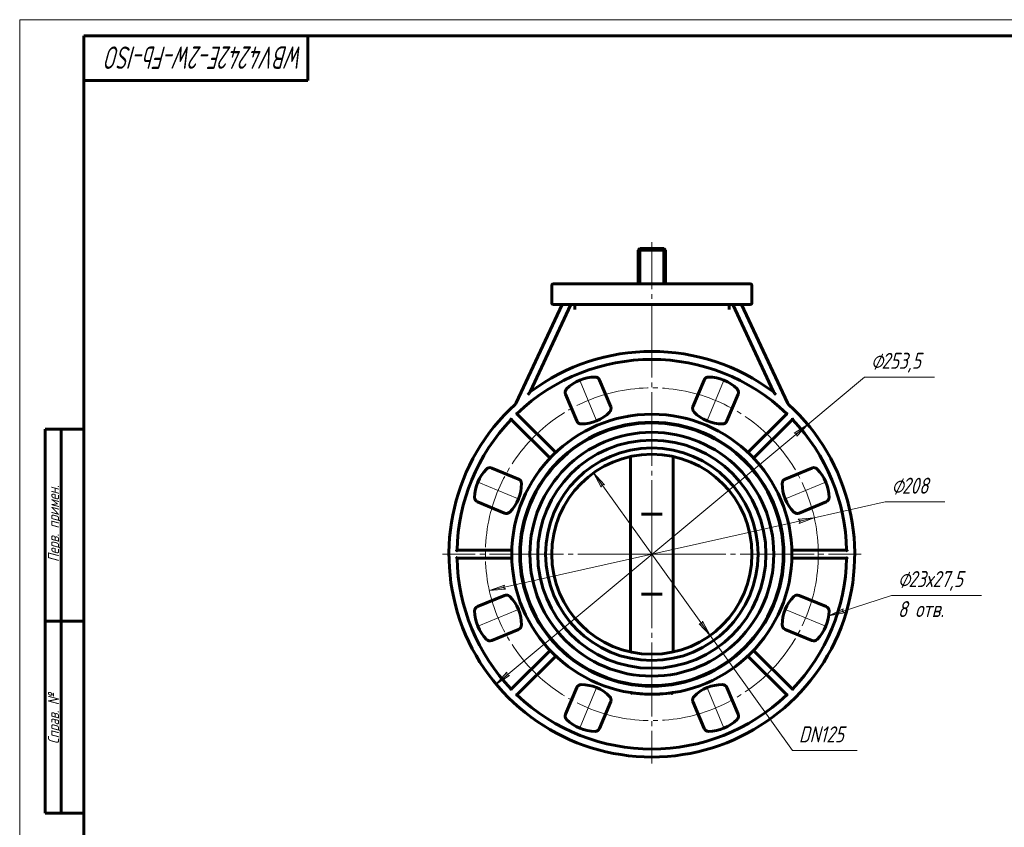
# Model space of a CAD drawing. Header units: millimetres. Extents: x 0 to 594, y 0 to 420.
# Tile 2 of 3: x 0 to 308, y 168 to 420. Entities that reach past the tile are written whole.
import ezdxf

# ---------------------------------------------------------------- set-up
doc = ezdxf.new("R2010")
doc.units = ezdxf.units.MM
for name, pattern in [('K5LT_AXLED', [27.602137, 23.102137, -1.5, 1.5, -1.5]), ('K5LT_BASIC', [0]), ('K5LT_THIN', [0])]:
    doc.linetypes.add(name, pattern=pattern)
doc.layers.add('Системный слой', color=7, linetype='Continuous')
doc.layers.add('Системный слой (1)', color=7, linetype='Continuous', true_color=0x6c6c6c)
doc.styles.add('KDIMTEXTSTYLE', font='txt', dxfattribs={"width": 0.96, "oblique": 15, "height": 5})
doc.styles.add('KTEXTSTYLE', font='txt', dxfattribs={"width": 0.96, "height": 5})
doc.dimstyles.new('KDIMSTYLE (0.50)', dxfattribs={"dimtxt": 5, "dimasz": 1, "dimexe": 2, "dimexo": 0, "dimgap": 1, "dimtad": 1, "dimlfac": 2, "dimtxsty": 'KDIMTEXTSTYLE', "dimsah": 1, "dimcen": 0, "dimdle": 1, "dimadec": 0, "dimazin": 0, "dimtfac": 0.667, "dimtmove": 0, "dimatfit": 3, "dimfxl": 1, "dimtvp": 1, "dimtolj": 1, "dimtzin": 0, "dimarcsym": 0})

# ---------------------------------------------------------------- blocks, each defined once
blk = doc.blocks.new('U0')
at = {"layer": 'Системный слой (1)', "color": 143, "linetype": 'K5LT_BASIC', "lineweight": 60, "true_color": 0x33acca}
for p, q in [((190.89, 209.69), (191.3, 209.63)), ((191.3, 209.63), (192.43, 209.49)), ((192.43, 209.49), (193.9, 209.34)), ((193.9, 209.34), (194.72, 209.28)), ((197.81, 209.2), (198.87, 209.22)), ((198.87, 209.22), (199.91, 209.26)), ((199.91, 209.26), (200.24, 209.28)), ((200.24, 209.28), (200.88, 209.33)), ((203.43, 209.6), (203.65, 209.63)), ((203.65, 209.63), (203.85, 209.66)), ((203.85, 209.66), (204.03, 209.69))]:
    blk.add_line(p, q, dxfattribs=at)
blk = doc.blocks.new('U1')
at = {"layer": 'Системный слой (1)', "color": 143, "linetype": 'K5LT_BASIC', "lineweight": 60, "true_color": 0x33acca}
for p, q in [((198.9, 209.22), (197.78, 209.2)), ((199.99, 209.27), (198.9, 209.22)), ((201.01, 209.34), (199.99, 209.27)), ((202.06, 209.43), (202.04, 209.43)), ((202.09, 209.44), (202.06, 209.43)), ((202.12, 209.44), (202.09, 209.44))]:
    blk.add_line(p, q, dxfattribs=at)
blk = doc.blocks.new('U2')
at = {"layer": 'Системный слой (1)', "color": 143, "linetype": 'K5LT_BASIC', "lineweight": 60, "true_color": 0x33acca}
for start, end in [(261.2805, 261.3275), (261.3275, 266.3777), (270.408, 274.5325), (277.8073, 278.6126), (278.6126, 278.7195)]:
    blk.add_arc((197.48, 252.94), 43.75, start, end, dxfattribs=at)
blk = doc.blocks.new('U3')
at = {"layer": 'Системный слой (1)', "color": 30, "linetype": 'K5LT_AXLED', "lineweight": 18, "true_color": 0xff8000}
for q in [(197.48, 350.44), (132.11, 252.94), (262.86, 252.94), (197.48, 187.57)]:
    blk.add_line((197.48, 252.94), q, dxfattribs=at)
blk = doc.blocks.new('D0')
at = {"layer": 'Системный слой (1)'}
for points in [[(242.75, 289.81), (246.17, 293.52), (241.91, 290.82), (242.71, 290.64)], [(148.8, 212.37), (153.06, 215.07), (152.25, 215.25), (152.22, 216.08)]]:
    blk.add_hatch(color=7, dxfattribs=at).paths.add_polyline_path(points)
at = {"layer": 'Системный слой (1)', "color": 7, "linetype": 'K5LT_THIN', "lineweight": 18, "true_color": 0xffffff}
for p, q in [((246.17, 293.52), (263.92, 308.31)), ((148.8, 212.37), (246.17, 293.52)), ((241.91, 290.82), (246.17, 293.52)), ((246.17, 293.52), (242.75, 289.81)), ((242.71, 290.64), (241.91, 290.82)), ((242.75, 289.81), (242.71, 290.64)), ((148.8, 212.37), (152.22, 216.08)), ((152.22, 216.08), (152.25, 215.25)), ((153.06, 215.07), (148.8, 212.37)), ((152.25, 215.25), (153.06, 215.07))]:
    blk.add_line(p, q, dxfattribs=at)
blk.add_wipeout([(265.92, 309.31), (265.92, 316.69), (283.03, 316.69), (283.03, 309.31)]).dxf.layer = 'Системный слой (1)'
blk.add_line((263.92, 308.31), (285.74, 308.31), dxfattribs=at)
at = {"layer": 'Системный слой (1)', "color": 7, "char_height": 5, "attachment_point": 1, "style": 'KTEXTSTYLE'}
for s, insert in [('\\fArial|b0|c204|p34;\\H5.0;\\W1.000;\\Q15;\\fGOST Type AU|b0|i0|c204|p34;\\Q15;\\W0.960;⌀', (265.92, 315.89)), ('\\fArial|b0|c204|p34;\\H5.0;\\W1.000;\\Q15;\\fGOST Type AU|b0|i0|c204|p34;\\Q15;\\W0.960;253,5', (269.22, 315.89))]:
    blk.add_mtext(s, dxfattribs=dict(at, insert=insert))
blk = doc.blocks.new('KDIMARROW_01')
at = {"layer": 'Системный слой'}
blk.add_hatch(color=0, dxfattribs=at).paths.add_polyline_path([(0, 0), (-5, 0.66), (-4.5, 0), (-5, -0.66)])
at = {"layer": 'Системный слой', "color": 0, "linetype": 'K5LT_THIN', "lineweight": 18}
for p, q in [((-4.5, 0), (-5, 0.66)), ((-5, 0.66), (0, 0)), ((0, 0), (-5, -0.66)), ((-5, -0.66), (-4.5, 0))]:
    blk.add_line(p, q, dxfattribs=at)
at = {"layer": 'Системный слой (1)', "color": 0, "linetype": 'K5LT_THIN', "lineweight": 18}
blk.add_line((197.48, 81.83), (196.98, 81.83), dxfattribs=at)
blk = doc.blocks.new('D1')
at = {"layer": 'Системный слой (1)'}
for points in [[(243.49, 262.58), (248.22, 264.31), (243.2, 263.86), (243.83, 263.33)], [(151.76, 242.03), (151.13, 242.56), (151.48, 243.31), (146.74, 241.58)]]:
    blk.add_hatch(color=7, dxfattribs=at).paths.add_polyline_path(points)
at = {"layer": 'Системный слой (1)', "color": 7, "linetype": 'K5LT_THIN', "lineweight": 18, "true_color": 0xffffff}
for p, q in [((248.22, 264.31), (270.34, 269.27)), ((146.74, 241.58), (248.22, 264.31)), ((243.2, 263.86), (248.22, 264.31)), ((243.83, 263.33), (243.2, 263.86)), ((248.22, 264.31), (243.49, 262.58)), ((243.49, 262.58), (243.83, 263.33)), ((146.74, 241.58), (151.48, 243.31)), ((151.48, 243.31), (151.13, 242.56)), ((151.76, 242.03), (146.74, 241.58)), ((151.13, 242.56), (151.76, 242.03))]:
    blk.add_line(p, q, dxfattribs=at)
blk.add_wipeout([(272.34, 270.27), (272.34, 277.65), (286.4, 277.65), (286.4, 270.27)]).dxf.layer = 'Системный слой (1)'
blk.add_line((270.34, 269.27), (288.99, 269.27), dxfattribs=at)
at = {"layer": 'Системный слой (1)', "color": 7, "char_height": 5, "attachment_point": 1, "style": 'KTEXTSTYLE'}
for s, insert in [('\\fArial|b0|c204|p34;\\H5.0;\\W1.000;\\Q15;\\fGOST Type AU|b0|i0|c204|p34;\\Q15;\\W0.960;⌀', (272.34, 276.86)), ('\\fArial|b0|c204|p34;\\H5.0;\\W1.000;\\Q15;\\fGOST Type AU|b0|i0|c204|p34;\\Q15;\\W0.960;208', (275.64, 276.86))]:
    blk.add_mtext(s, dxfattribs=dict(at, insert=insert))
blk = doc.blocks.new('D2')
at = {"layer": 'Системный слой (1)'}
for points in [[(182.74, 274.67), (179.3, 278.36), (181.67, 273.91), (181.92, 274.7)], [(215.67, 227.53), (213.29, 231.98), (213.05, 231.19), (212.22, 231.21)]]:
    blk.add_hatch(color=7, dxfattribs=at).paths.add_polyline_path(points)
at = {"layer": 'Системный слой (1)', "color": 7, "linetype": 'K5LT_THIN', "lineweight": 18, "true_color": 0xffffff}
for p, q in [((179.3, 278.36), (182.74, 274.67)), ((181.67, 273.91), (179.3, 278.36)), ((179.3, 278.36), (215.67, 227.53)), ((181.92, 274.7), (181.67, 273.91)), ((182.74, 274.67), (181.92, 274.7)), ((215.67, 227.53), (212.22, 231.21)), ((212.22, 231.21), (213.05, 231.19)), ((213.05, 231.19), (213.29, 231.98)), ((213.29, 231.98), (215.67, 227.53)), ((215.67, 227.53), (241.41, 191.56))]:
    blk.add_line(p, q, dxfattribs=at)
blk.add_wipeout([(243.41, 192.56), (243.41, 199.94), (259, 199.94), (259, 192.56)]).dxf.layer = 'Системный слой (1)'
blk.add_line((241.41, 191.56), (261.65, 191.56), dxfattribs=at)
at = {"layer": 'Системный слой (1)', "color": 7, "insert": (243.41, 199.15), "char_height": 5, "attachment_point": 1, "style": 'KTEXTSTYLE'}
blk.add_mtext('\\fArial|b0|c204|p34;\\H5.0;\\W1.000;\\Q15;\\fGOST Type AU|b0|i0|c204|p34;\\Q15;\\W0.960;DN125', dxfattribs=at)
blk = doc.blocks.new('U4')
at = {"layer": 'Системный слой (1)'}
blk.add_hatch(color=7, dxfattribs=at).paths.add_polyline_path([(257.71, 234.65), (257.03, 235.12), (257.3, 235.9), (252.75, 233.73)])
at = {"layer": 'Системный слой (1)', "color": 7, "linetype": 'K5LT_THIN', "lineweight": 18, "true_color": 0xffffff}
for p, q in [((272.34, 240.09), (252.75, 233.73)), ((272.34, 240.09), (300.51, 240.09)), ((252.75, 233.73), (257.3, 235.9)), ((257.71, 234.65), (252.75, 233.73)), ((257.3, 235.9), (257.03, 235.12)), ((257.03, 235.12), (257.71, 234.65))]:
    blk.add_line(p, q, dxfattribs=at)
at = {"layer": 'Системный слой (1)', "color": 7, "char_height": 5, "attachment_point": 1, "style": 'KTEXTSTYLE'}
for s, insert in [('\\fArial|b0|c204|p34;\\H5.0;\\W1.000;\\Q15;\\fGOST Type AU|b0|i0|c204|p34;\\Q15;\\W0.960;⌀', (274.34, 247.68)), ('\\fArial|b0|c204|p34;\\H5.0;\\W1.000;\\Q15;\\fGOST Type AU|b0|i0|c204|p34;\\Q15;\\W0.960;23х27,5', (277.64, 247.68)), ('\\fArial|b0|c204|p34;\\H5.0;\\W1.000;\\Q15;\\fGOST Type AU|b0|i0|c204|p34;\\Q15;\\W0.960;8 отв.', (274.34, 238.3))]:
    blk.add_mtext(s, dxfattribs=dict(at, insert=insert))
blk = doc.blocks.new('U25')
at = {"color": 7, "linetype": 'K5LT_THIN', "lineweight": 18, "true_color": 0xffffff}
for p, q in [((0, 0), (0, 420)), ((0, 420), (594, 420))]:
    blk.add_line(p, q, dxfattribs=at)
at = {"color": 143, "linetype": 'K5LT_BASIC', "lineweight": 60, "true_color": 0x33acca}
for p, q in [((20, 5), (20, 415)), ((20, 415), (589, 415)), ((90, 415), (90, 401)), ((90, 401), (20, 401)), ((8, 172), (8, 292)), ((20, 292), (8, 292)), ((13, 172), (13, 292)), ((20, 232), (8, 232)), ((20, 172), (8, 172))]:
    blk.add_line(p, q, dxfattribs=at)
at = {"color": 7, "attachment_point": 1, "style": 'KTEXTSTYLE'}
for s, insert, char_height, rotation in [('\\fArial|b0|c204|p34;\\H5.0;\\W1.000;\\Q15;\\fGOST Type AU|b0|i0|c204|p34;\\Q15;\\W0.791;\\H7.00;WBV4242E-2W-Fb-ISO', (88.77, 404.64), 7, 180), ('\\fArial|b0|c204|p34;\\H5.0;\\W1.000;\\Q15;\\fGOST Type AU|b0|i0|c204|p34;\\Q15;\\W0.960;\\H3.50;Перв. примен.', (8.82, 250.52), 3.5, 90), ('\\fArial|b0|c204|p34;\\H5.0;\\W1.000;\\Q15;\\fGOST Type AU|b0|i0|c204|p34;\\Q15;\\W0.960;\\H3.50;Справ. №', (8.82, 193.63), 3.5, 90)]:
    blk.add_mtext(s, dxfattribs=dict(at, insert=insert, char_height=char_height, rotation=rotation))

msp = doc.modelspace()

# ---------------------------------------------------------------- linework, layer by layer
at = {"layer": 'Системный слой (1)', "color": 143, "linetype": 'K5LT_BASIC', "lineweight": 60, "true_color": 0x33acca}
for p, q in [((193.2324, 347.9444), (193.7324, 348.4444)), ((193.2324, 337.4444), (193.2324, 347.9444)), ((193.2324, 347.9444), (193.7324, 347.9444)), ((193.7324, 348.4444), (193.7324, 347.9444)), ((193.7324, 348.4444), (201.2324, 348.4444)), ((193.7324, 347.9444), (201.2324, 347.9444)), ((193.7324, 337.4444), (193.7324, 347.9444)), ((201.2324, 348.4444), (201.2324, 347.9444)), ((201.2324, 348.4444), (201.7324, 347.9444)), ((201.7324, 347.9444), (201.2324, 347.9444)), ((201.2324, 337.4444), (201.2324, 347.9444)), ((201.7324, 337.4444), (201.7324, 347.9444)), ((166.2324, 331.4444), (166.2324, 336.9444)), ((179.1734, 337.4444), (166.7324, 337.4444)), ((180.0666, 337.4444), (179.1734, 337.4444)), ((214.8983, 337.4444), (180.0666, 337.4444)), ((215.7914, 337.4444), (214.8983, 337.4444)), ((228.2324, 337.4444), (215.7914, 337.4444)), ((228.7324, 331.4444), (228.7324, 336.9444)), ((169.4514, 330.9444), (155.1432, 300.2603)), ((159.4916, 303.67), (172.2099, 330.9444)), ((166.7324, 330.9444), (179.1734, 330.9444)), ((173.3756, 330.9444), (173.3756, 329.4444)), ((179.1734, 330.9444), (180.0666, 330.9444)), ((180.0666, 330.9444), (214.8983, 330.9444)), ((214.8983, 330.9444), (215.7914, 330.9444)), ((215.7914, 330.9444), (228.2324, 330.9444)), ((221.5892, 329.4444), (221.5892, 330.9444)), ((222.755, 330.9444), (235.4732, 303.67)), ((239.8216, 300.2603), (225.5134, 330.9444)), ((184.6319, 298.9938), (181.1585, 307.3792)), ((213.8063, 307.3792), (210.333, 298.9938)), ((170.5339, 302.9784), (174.0072, 294.593)), ((220.9576, 294.593), (224.4309, 302.9784)), ((167.443, 284.7515), (155.3303, 296.8643)), ((239.6346, 296.8643), (227.5218, 284.7515)), ((153.5625, 295.0965), (165.6752, 282.9838)), ((190.7324, 293.6383), (190.7324, 293.4356)), ((204.2324, 293.6383), (204.2324, 293.4356)), ((229.2896, 282.9838), (241.4024, 295.0965)), ((190.8492, 283.4822), (190.8492, 222.4065)), ((204.1157, 222.4065), (204.1157, 283.4822)), ((155.8338, 276.4195), (147.4484, 279.8929)), ((247.5164, 279.8929), (239.131, 276.4195)), ((143.0476, 269.2683), (151.433, 265.7949)), ((243.5319, 265.7949), (251.9173, 269.2683)), ((194.2931, 265.4444), (200.6718, 265.4444)), ((153.7503, 254.1944), (136.6203, 254.1944)), ((258.3446, 254.1944), (241.2146, 254.1944)), ((136.6203, 251.6944), (153.7503, 251.6944)), ((241.2146, 251.6944), (258.3446, 251.6944)), ((151.433, 240.0938), (143.0476, 236.6205)), ((200.6718, 240.4444), (194.2931, 240.4444)), ((251.9173, 236.6205), (243.5319, 240.0938)), ((147.4484, 225.9958), (155.8338, 229.4692)), ((239.131, 229.4692), (247.5164, 225.9958)), ((165.6752, 222.905), (153.5625, 210.7922)), ((241.4024, 210.7922), (229.2896, 222.905)), ((155.3303, 209.0244), (167.443, 221.1372)), ((227.5218, 221.1372), (239.6346, 209.0244)), ((190.7324, 212.4531), (190.7324, 212.2504)), ((204.2324, 212.4531), (204.2324, 212.2504)), ((174.0072, 211.2957), (170.5339, 202.9104)), ((224.4309, 202.9104), (220.9576, 211.2957)), ((181.1585, 198.5095), (184.6319, 206.8949)), ((210.333, 206.8949), (213.8063, 198.5095))]:
    msp.add_line(p, q, dxfattribs=at)
at = {"layer": 'Системный слой (1)', "color": 30, "linetype": 'K5LT_AXLED', "lineweight": 18, "true_color": 0xff8000}
for p, q in [((197.4824, 296.1943), (197.4824, 291.4356)), ((197.4824, 214.4531), (197.4824, 209.6944))]:
    msp.add_line(p, q, dxfattribs=at)
msp.add_circle((197.4824, 252.9444), 52, dxfattribs=at)
at = {"layer": 'Системный слой (1)', "color": 143, "linetype": 'K5LT_BASIC', "lineweight": 60, "true_color": 0x33acca}
for radius in [41.05, 38.1, 35.65, 33.2, 31.25]:
    msp.add_circle((197.4824, 252.9444), radius, dxfattribs=at)
for centre, radius, start, end in [((166.7324, 336.9444), 0.5, 90, 180), ((228.2324, 336.9444), 0.5, 0, 90), ((166.7324, 331.4444), 0.5, 180, 270), ((228.2324, 331.4444), 0.5, 270, 0), ((197.4824, 252.9444), 60.875, 46.176587, 133.823413), ((197.4824, 252.9444), 63.375, 53.168739, 126.831261), ((179.8159, 295.595), 12.7102, 90.220934, 134.779066), ((179.7727, 306.8052), 1.5, 22.5, 90.220934), ((215.1921, 306.8052), 1.5, 89.779066, 157.5), ((215.1489, 295.595), 12.7102, 45.220934, 89.779066), ((171.9197, 303.5524), 1.5, 134.779066, 202.5), ((223.0451, 303.5524), 1.5, 337.5, 45.220934), ((197.4824, 252.9444), 63.375, 132.344163, 47.655837), ((153.7838, 300.8943), 1.5, 312.344163, 335), ((183.246, 298.4198), 1.5, 314.779066, 22.5), ((211.7188, 298.4198), 1.5, 157.5, 225.220934), ((241.1811, 300.8943), 1.5, 205, 227.655837), ((197.4824, 252.9444), 43.75, 0, 180), ((175.3498, 306.3771), 12.7102, 270.220934, 314.779066), ((197.4824, 252.9444), 43.75, 75.898046, 76.104726), ((219.615, 306.3771), 12.7102, 225.220934, 269.779066), ((197.4824, 252.9444), 60.875, 136.176587, 178.823413), ((197.4824, 252.9444), 41.25, 0, 180), ((175.3931, 295.167), 1.5, 202.5, 270.220934), ((219.5718, 295.167), 1.5, 269.779066, 337.5), ((197.4824, 252.9444), 60.875, 1.176587, 43.823413), ((146.8744, 278.5071), 1.5, 67.5, 135.220934), ((248.0904, 278.5071), 1.5, 44.779066, 112.5), ((154.8317, 270.6109), 12.7102, 135.220934, 179.779066), ((240.1331, 270.6109), 12.7102, 0.220934, 44.779066), ((144.0496, 275.0769), 12.7102, 315.220934, 359.779066), ((155.2598, 275.0337), 1.5, 359.779066, 67.5), ((239.7051, 275.0337), 1.5, 112.5, 180.220934), ((250.9152, 275.0769), 12.7102, 180.220934, 224.779066), ((143.6216, 270.6541), 1.5, 179.779066, 247.5), ((251.3433, 270.6541), 1.5, 292.5, 0.220934), ((152.007, 267.1807), 1.5, 247.5, 315.220934), ((242.9579, 267.1807), 1.5, 224.779066, 292.5), ((197.4824, 252.9444), 43.75, 180, 0), ((197.4824, 252.9444), 41.25, 180, 0), ((197.4824, 252.9444), 60.875, 181.176587, 223.823413), ((197.4824, 252.9444), 60.875, 316.176587, 358.823413), ((152.007, 238.708), 1.5, 44.779066, 112.5), ((242.9579, 238.708), 1.5, 67.5, 135.220934), ((144.0496, 230.8118), 12.7102, 0.220934, 44.779066), ((250.9152, 230.8118), 12.7102, 135.220934, 179.779066), ((143.6216, 235.2346), 1.5, 112.5, 180.220934), ((154.8317, 235.2779), 12.7102, 180.220934, 224.779066), ((240.1331, 235.2779), 12.7102, 315.220934, 359.779066), ((251.3433, 235.2346), 1.5, 359.779066, 67.5), ((155.2598, 230.855), 1.5, 292.5, 0.220934), ((239.7051, 230.855), 1.5, 179.779066, 247.5), ((146.8744, 227.3817), 1.5, 224.779066, 292.5), ((248.0904, 227.3817), 1.5, 247.5, 315.220934), ((175.3931, 210.7217), 1.5, 89.779066, 157.5), ((175.3498, 199.5116), 12.7102, 45.220934, 89.779066), ((219.615, 199.5116), 12.7102, 90.220934, 134.779066), ((219.5718, 210.7217), 1.5, 22.5, 90.220934), ((197.4824, 252.9444), 60.875, 226.176587, 313.823413), ((183.246, 207.4689), 1.5, 337.5, 45.220934), ((211.7188, 207.4689), 1.5, 134.779066, 202.5), ((171.9197, 202.3363), 1.5, 157.5, 225.220934), ((179.8159, 210.2937), 12.7102, 225.220934, 269.779066), ((215.1489, 210.2937), 12.7102, 270.220934, 314.779066), ((223.0451, 202.3363), 1.5, 314.779066, 22.5), ((179.7727, 199.0835), 1.5, 269.779066, 337.5), ((215.1921, 199.0835), 1.5, 202.5, 270.220934)]:
    msp.add_arc(centre, radius, start, end, dxfattribs=at)
for points, knots in [([(159.4916, 303.67), (159.4916, 303.67), (159.4906, 303.6687), (159.4863, 303.6634), (159.4826, 303.6589), (159.4706, 303.6441), (159.4604, 303.6316), (159.4251, 303.588), (159.3925, 303.5479), (159.2417, 303.3615), (159.0483, 303.1218), (158.8395, 302.8605), (158.8381, 302.8587), (158.8367, 302.857)], [-0.282972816, -0.282972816, -0.282972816, -0.282972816, -0.274988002, -0.274988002, -0.26471672, -0.26471672, -0.246129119, -0.246129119, -0.199360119, -0.199360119, 0, 0, 0.001342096, 0.001342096, 0.001342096, 0.001342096]), ([(236.1282, 302.857), (236.1268, 302.8587), (236.1254, 302.8605), (235.9166, 303.1218), (235.7232, 303.3615), (235.5723, 303.5479), (235.5397, 303.588), (235.5044, 303.6316), (235.4943, 303.6441), (235.4823, 303.6589), (235.4785, 303.6634), (235.4743, 303.6687), (235.4733, 303.67), (235.4732, 303.67)], [-0.56728773, -0.56728773, -0.56728773, -0.56728773, -0.565945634, -0.565945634, -0.366585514, -0.366585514, -0.319816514, -0.319816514, -0.301228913, -0.301228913, -0.290957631, -0.290957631, -0.282972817, -0.282972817, -0.282972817, -0.282972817]), ([(153.5625, 295.0965), (153.5625, 295.0966), (153.5624, 295.1011), (153.5623, 295.1196), (153.5621, 295.1343), (153.5617, 295.1762), (153.5614, 295.2056), (153.5608, 295.269), (153.5605, 295.3033), (153.5599, 295.3751), (153.5595, 295.4132), (153.5592, 295.4519), (153.5592, 295.4526), (153.5592, 295.4534)], [-0.0960130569, -0.0960130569, -0.0960130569, -0.0960130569, -0.0819885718, -0.0819885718, -0.0659199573, -0.0659199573, -0.0443453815, -0.0443453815, -0.0227307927, -0.0227307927, 0, 0, 0.0004509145, 0.0004509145, 0.0004509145, 0.0004509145]), ([(154.9734, 296.8676), (154.9742, 296.8676), (154.9749, 296.8676), (155.0134, 296.8673), (155.0514, 296.8669), (155.123, 296.8663), (155.1573, 296.866), (155.2206, 296.8654), (155.2502, 296.8651), (155.2922, 296.8647), (155.307, 296.8645), (155.3256, 296.8643), (155.3302, 296.8643), (155.3303, 296.8643), (155.3303, 296.8643), (155.3303, 296.8643)], [-0.226507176, -0.226507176, -0.226507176, -0.226507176, -0.225955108, -0.225955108, -0.198214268, -0.198214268, -0.171827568, -0.171827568, -0.145365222, -0.145365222, -0.125668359, -0.125668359, -0.108494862, -0.108494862, -0.108404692, -0.108404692, -0.108404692, -0.108404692]), ([(190.0673, 296.0614), (190.035, 296.0559), (190.0036, 296.0504), (189.966, 296.0439), (189.9589, 296.0427), (189.9478, 296.0407), (189.9437, 296.04), (189.9356, 296.0386), (189.9315, 296.0379), (189.9197, 296.0358), (189.912, 296.0344), (189.8897, 296.0305), (189.8752, 296.0279), (189.8338, 296.0206), (189.8076, 296.0159), (189.7568, 296.0069), (189.7323, 296.0024), (189.6917, 295.9951), (189.6751, 295.9921), (189.6592, 295.9892)], [0, 0, 0, 0, 2.71247581, 2.71247581, 3.34761009, 3.34761009, 3.7196405, 3.7196405, 4.09167091, 4.09167091, 4.8091574, 4.8091574, 6.1909815, 6.1909815, 8.84833121, 8.84833121, 11.56080702, 11.56080702, 13.56237903, 13.56237903, 13.56237903, 13.56237903]), ([(239.6346, 296.8643), (239.6346, 296.8643), (239.6392, 296.8643), (239.6576, 296.8645), (239.6724, 296.8647), (239.7142, 296.8651), (239.7437, 296.8654), (239.807, 296.866), (239.8414, 296.8663), (239.9132, 296.8669), (239.9513, 296.8673), (239.9899, 296.8676), (239.9907, 296.8676), (239.9914, 296.8676)], [-0.0960130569, -0.0960130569, -0.0960130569, -0.0960130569, -0.0819885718, -0.0819885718, -0.0659199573, -0.0659199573, -0.0443453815, -0.0443453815, -0.0227307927, -0.0227307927, 0, 0, 0.0004509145, 0.0004509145, 0.0004509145, 0.0004509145]), ([(241.4056, 295.4534), (241.4056, 295.4526), (241.4056, 295.4519), (241.4053, 295.4134), (241.405, 295.3754), (241.4044, 295.3037), (241.404, 295.2695), (241.4035, 295.2061), (241.4032, 295.1766), (241.4027, 295.1346), (241.4026, 295.1198), (241.4024, 295.1012), (241.4024, 295.0966), (241.4024, 295.0965), (241.4024, 295.0965), (241.4024, 295.0965)], [-0.226507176, -0.226507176, -0.226507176, -0.226507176, -0.225955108, -0.225955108, -0.198214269, -0.198214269, -0.171827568, -0.171827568, -0.145365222, -0.145365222, -0.125668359, -0.125668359, -0.108494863, -0.108494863, -0.108404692, -0.108404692, -0.108404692, -0.108404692]), ([(136.3656, 253.9444), (136.3661, 253.9449), (136.3667, 253.9454), (136.3941, 253.9724), (136.4212, 253.9991), (136.4723, 254.0493), (136.4968, 254.0732), (136.542, 254.1176), (136.5631, 254.1383), (136.5931, 254.1677), (136.6037, 254.1781), (136.6169, 254.1911), (136.6202, 254.1943), (136.6203, 254.1944), (136.6203, 254.1944), (136.6203, 254.1944)], [-0.226507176, -0.226507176, -0.226507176, -0.226507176, -0.225955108, -0.225955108, -0.198214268, -0.198214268, -0.171827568, -0.171827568, -0.145365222, -0.145365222, -0.125668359, -0.125668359, -0.108494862, -0.108494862, -0.108404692, -0.108404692, -0.108404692, -0.108404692]), ([(258.5992, 253.9444), (258.5987, 253.9449), (258.5982, 253.9454), (258.552, 253.9908), (258.5073, 254.0348), (258.4375, 254.1033), (258.4111, 254.1292), (258.3755, 254.1641), (258.3629, 254.1764), (258.3481, 254.1909), (258.3446, 254.1943), (258.3446, 254.1944)], [-0.000450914, -0.000450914, -0.000450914, -0.000450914, 0, 0, 0.038412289, 0.038412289, 0.068393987, 0.068393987, 0.090560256, 0.090560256, 0.108404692, 0.108404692, 0.108404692, 0.108404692]), ([(136.6203, 251.6944), (136.6202, 251.6944), (136.617, 251.6976), (136.6038, 251.7105), (136.5933, 251.7208), (136.5634, 251.7501), (136.5423, 251.7707), (136.4971, 251.8151), (136.4726, 251.8391), (136.4214, 251.8895), (136.3942, 251.9162), (136.3667, 251.9433), (136.3661, 251.9438), (136.3656, 251.9444)], [-0.0960130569, -0.0960130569, -0.0960130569, -0.0960130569, -0.0819885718, -0.0819885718, -0.0659199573, -0.0659199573, -0.0443453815, -0.0443453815, -0.0227307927, -0.0227307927, 0, 0, 0.0004509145, 0.0004509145, 0.0004509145, 0.0004509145]), ([(258.5992, 251.9444), (258.5987, 251.9438), (258.5982, 251.9433), (258.5707, 251.9163), (258.5436, 251.8897), (258.4925, 251.8395), (258.4681, 251.8155), (258.4229, 251.7711), (258.4018, 251.7504), (258.3718, 251.721), (258.3612, 251.7106), (258.3479, 251.6976), (258.3446, 251.6944), (258.3446, 251.6944), (258.3446, 251.6944), (258.3446, 251.6944)], [-0.226507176, -0.226507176, -0.226507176, -0.226507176, -0.225955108, -0.225955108, -0.198214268, -0.198214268, -0.171827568, -0.171827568, -0.145365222, -0.145365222, -0.125668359, -0.125668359, -0.108494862, -0.108494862, -0.108404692, -0.108404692, -0.108404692, -0.108404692]), ([(153.5592, 210.4353), (153.5592, 210.4361), (153.5592, 210.4369), (153.5595, 210.4754), (153.5599, 210.5134), (153.5605, 210.585), (153.5608, 210.6192), (153.5614, 210.6826), (153.5617, 210.7122), (153.5621, 210.7542), (153.5623, 210.769), (153.5624, 210.7875), (153.5625, 210.7921), (153.5625, 210.7922), (153.5625, 210.7922), (153.5625, 210.7922)], [-0.226507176, -0.226507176, -0.226507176, -0.226507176, -0.225955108, -0.225955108, -0.198214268, -0.198214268, -0.171827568, -0.171827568, -0.145365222, -0.145365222, -0.125668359, -0.125668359, -0.108494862, -0.108494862, -0.108404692, -0.108404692, -0.108404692, -0.108404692]), ([(194.2855, 209.3103), (194.0146, 209.3295), (193.7521, 209.3508), (193.2474, 209.3966), (193.0053, 209.421), (192.5374, 209.4719), (192.3123, 209.4985), (192.0718, 209.5286), (192.041, 209.5325), (191.9685, 209.5417), (191.9271, 209.5471), (191.8626, 209.5555), (191.8391, 209.5586), (191.8023, 209.5634), (191.7888, 209.5652), (191.7676, 209.568), (191.7599, 209.5691), (191.7476, 209.5707), (191.7431, 209.5713), (191.736, 209.5723), (191.7334, 209.5726), (191.7293, 209.5732), (191.7278, 209.5734), (191.7247, 209.5738), (191.7232, 209.574), (191.7208, 209.5743), (191.72, 209.5744), (191.7177, 209.5747), (191.7164, 209.5749), (191.7123, 209.5754), (191.7097, 209.5758), (191.702, 209.5768), (191.6969, 209.5775), (191.6816, 209.5796), (191.6715, 209.581), (191.6413, 209.585), (191.6215, 209.5878), (191.5626, 209.5958), (191.5242, 209.6012), (191.4118, 209.6169), (191.3401, 209.6271), (191.1358, 209.6567), (191.013, 209.6751), (190.886, 209.6945), (190.8678, 209.6973), (190.85, 209.7)], [0, 0, 0, 0, 4.79806275, 4.79806275, 9.63564185, 9.63564185, 14.69787908, 14.69787908, 15.44928437, 15.44928437, 16.49058419, 16.49058419, 17.09694445, 17.09694445, 17.45003465, 17.45003465, 17.65564293, 17.65564293, 17.77537087, 17.77537087, 17.84508976, 17.84508976, 17.88568784, 17.88568784, 17.92628591, 17.92628591, 17.94932807, 17.94932807, 17.98663444, 17.98663444, 18.05685818, 18.05685818, 18.19511119, 18.19511119, 18.47051995, 18.47051995, 19.01914298, 19.01914298, 20.11200006, 20.11200006, 22.28893623, 22.28893623, 26.62525259, 26.62525259, 27.37205026, 27.37205026, 27.37205026, 27.37205026]), ([(191.0017, 209.6552), (190.9797, 209.6646), (190.9573, 209.6731), (190.9121, 209.6874), (190.8892, 209.6931), (190.8607, 209.6983), (190.8554, 209.6992), (190.85, 209.7)], [0.1186349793, 0.1186349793, 0.1186349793, 0.1186349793, 0.132966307, 0.132966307, 0.1470674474, 0.1470674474, 0.1503126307, 0.1503126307, 0.1503126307, 0.1503126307]), ([(191.4486, 209.1715), (191.4483, 209.1723), (191.448, 209.1731), (191.4166, 209.2502), (191.3723, 209.3277), (191.2648, 209.4653), (191.2064, 209.5231), (191.0999, 209.6032), (191.0523, 209.6324), (191.0017, 209.6552)], [-0.000644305, -0.000644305, -0.000644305, -0.000644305, 0, 0, 0.061632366, 0.061632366, 0.117251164, 0.117251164, 0.155468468, 0.155468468, 0.155468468, 0.155468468]), ([(204.1148, 209.7), (204.0554, 209.6909), (203.9912, 209.6811), (203.8537, 209.6606), (203.7805, 209.6498), (203.625, 209.6274), (203.5429, 209.6157), (203.3702, 209.5918), (203.2795, 209.5795), (203.0902, 209.5546), (202.9914, 209.542), (202.8886, 209.5292)], [0, 0, 0, 0, 3.79989788, 3.79989788, 7.59979577, 7.59979577, 11.39969365, 11.39969365, 15.19959153, 15.19959153, 18.99948941, 18.99948941, 18.99948941, 18.99948941]), ([(203.5162, 209.1715), (203.5165, 209.1723), (203.5169, 209.1731), (203.5442, 209.2403), (203.5812, 209.3075), (203.6703, 209.4305), (203.7222, 209.4882), (203.8295, 209.5792), (203.8825, 209.6156), (203.9476, 209.648), (203.9554, 209.6517), (203.9632, 209.6552)], [-0.177031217, -0.177031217, -0.177031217, -0.177031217, -0.176393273, -0.176393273, -0.12328312, -0.12328312, -0.07411406, -0.07411406, -0.035662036, -0.035662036, -0.030518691, -0.030518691, -0.030518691, -0.030518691]), ([(204.1148, 209.7), (204.0917, 209.6965), (204.0688, 209.6914), (204.0233, 209.6786), (204.0008, 209.6706), (203.9737, 209.6592), (203.9685, 209.657), (203.9632, 209.6552)], [0, 0, 0, 0, 0.0140690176, 0.0140690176, 0.0284195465, 0.0284195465, 0.0317877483, 0.0317877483, 0.0317877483, 0.0317877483]), ([(241.4056, 210.4353), (241.4056, 210.4361), (241.4056, 210.4369), (241.4051, 210.5016), (241.4046, 210.5643), (241.4036, 210.6621), (241.4033, 210.6991), (241.4028, 210.7489), (241.4026, 210.7665), (241.4024, 210.7872), (241.4024, 210.7921), (241.4024, 210.7922)], [-0.000450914, -0.000450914, -0.000450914, -0.000450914, 0, 0, 0.038412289, 0.038412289, 0.068393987, 0.068393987, 0.090560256, 0.090560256, 0.108404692, 0.108404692, 0.108404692, 0.108404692]), ([(155.3303, 209.0244), (155.3302, 209.0244), (155.3257, 209.0244), (155.3072, 209.0242), (155.2925, 209.024), (155.2506, 209.0236), (155.2212, 209.0233), (155.1578, 209.0227), (155.1235, 209.0224), (155.0517, 209.0218), (155.0136, 209.0215), (154.9749, 209.0211), (154.9742, 209.0211), (154.9734, 209.0211)], [-0.0960130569, -0.0960130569, -0.0960130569, -0.0960130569, -0.0819885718, -0.0819885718, -0.0659199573, -0.0659199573, -0.0443453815, -0.0443453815, -0.0227307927, -0.0227307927, 0, 0, 0.0004509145, 0.0004509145, 0.0004509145, 0.0004509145]), ([(239.9914, 209.0211), (239.9907, 209.0211), (239.9899, 209.0211), (239.9514, 209.0215), (239.9134, 209.0218), (239.8418, 209.0224), (239.8076, 209.0227), (239.7442, 209.0233), (239.7146, 209.0236), (239.6726, 209.024), (239.6578, 209.0242), (239.6393, 209.0244), (239.6346, 209.0244), (239.6346, 209.0244), (239.6346, 209.0244), (239.6346, 209.0244)], [-0.226507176, -0.226507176, -0.226507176, -0.226507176, -0.225955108, -0.225955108, -0.198214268, -0.198214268, -0.171827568, -0.171827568, -0.145365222, -0.145365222, -0.125668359, -0.125668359, -0.108494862, -0.108494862, -0.108404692, -0.108404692, -0.108404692, -0.108404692])]:
    msp.add_open_spline(points, degree=3, knots=knots, dxfattribs=at)

# ---------------------------------------------------------------- block references
at = {"layer": 'Системный слой (1)'}
for name in ['U3', 'U2', 'U0', 'U1']:
    msp.add_blockref(name, (0, 0), dxfattribs=at)

# ---------------------------------------------------------------- next in the draw order: dimensions: what is measured, and where the dimension line sits
at = {"layer": 'Системный слой (1)', "color": 7}
dim = msp.add_diameter_dim_2p(p1=(100.1102, 171.8013), p2=(294.8547, 334.0875), dimstyle='KDIMSTYLE (0.50)', override={"dimtih": 1, "dimtoh": 1, "dimpost": '\\fGOST Type AU|b0|c204|p34;\\H5.0;\\W0.960;\\Q15;<>', "dimblk1": 'KDIMARROW_01', "dimblk2": 'KDIMARROW_01', "dimclrt": 7, "dimtol": 1, "dimtp": 0, "dimtm": 0, "dimtdec": 5, "dimtmove": 1, "dimatfit": 2, "dimtolj": 1}, dxfattribs=at)
dim.commit()
dim.dimension.update_dxf_attribs({"geometry": 'D0', "text_midpoint": (265.9158, 308.3052), "dimtype": 163})

# ---------------------------------------------------------------- next in the draw order: linework, layer by layer
at = {"layer": 'Системный слой (1)', "color": 30, "linetype": 'K5LT_AXLED', "lineweight": 18, "true_color": 0xff8000}
msp.add_line((239.4837, 270.3419), (251.5646, 275.3459), dxfattribs=at)

# ---------------------------------------------------------------- next in the draw order: dimensions: what is measured, and where the dimension line sits
at = {"layer": 'Системный слой (1)', "color": 7}
dim = msp.add_diameter_dim_2p(p1=(95.9987, 230.2057), p2=(298.9662, 275.683), dimstyle='KDIMSTYLE (0.50)', override={"dimtih": 1, "dimtoh": 1, "dimpost": '\\fGOST Type AU|b0|c204|p34;\\H5.0;\\W0.960;\\Q15;<>', "dimblk1": 'KDIMARROW_01', "dimblk2": 'KDIMARROW_01', "dimclrt": 7, "dimtol": 1, "dimtp": 0, "dimtm": 0, "dimtdec": 5, "dimtmove": 1, "dimatfit": 2, "dimtolj": 1}, dxfattribs=at)
dim.commit()
dim.dimension.update_dxf_attribs({"geometry": 'D1', "text_midpoint": (272.3369, 269.2683), "dimtype": 163})

# ---------------------------------------------------------------- next in the draw order: linework, layer by layer
at = {"layer": 'Системный слой (1)', "color": 30, "linetype": 'K5LT_AXLED', "lineweight": 18, "true_color": 0xff8000}
for p, q in [((155.4811, 270.3419), (143.4002, 275.3459)), ((155.4811, 235.5469), (143.4002, 230.5428))]:
    msp.add_line(p, q, dxfattribs=at)

# ---------------------------------------------------------------- next in the draw order: dimensions: what is measured, and where the dimension line sits
at = {"layer": 'Системный слой (1)', "color": 7}
dim = msp.add_diameter_dim_2p(p1=(161.1119, 303.7718), p2=(233.853, 202.1169), dimstyle='KDIMSTYLE (0.50)', override={"dimtih": 1, "dimtoh": 1, "dimpost": '\\fGOST Type AU|b0|c204|p34;\\H5.0;\\W0.960;\\Q15;<>', "dimblk1": 'KDIMARROW_01', "dimblk2": 'KDIMARROW_01', "dimclrt": 7, "dimtol": 1, "dimtp": 0, "dimtm": 0, "dimtdec": 5, "dimtmove": 1, "dimatfit": 2, "dimtolj": 1}, dxfattribs=at)
dim.commit()
dim.dimension.update_dxf_attribs({"geometry": 'D2', "text_midpoint": (243.4056, 191.5621), "dimtype": 163})

# ---------------------------------------------------------------- next in the draw order: linework, layer by layer
at = {"layer": 'Системный слой (1)', "color": 30, "linetype": 'K5LT_AXLED', "lineweight": 18, "true_color": 0xff8000}
for p, q in [((180.0849, 294.9456), (175.0808, 307.0265)), ((214.8799, 294.9456), (219.884, 307.0265)), ((239.4837, 235.5469), (251.5646, 230.5428)), ((180.0849, 210.9431), (175.0808, 198.8622)), ((214.8799, 210.9431), (219.884, 198.8622))]:
    msp.add_line(p, q, dxfattribs=at)

# ---------------------------------------------------------------- next in the draw order: block references
msp.add_blockref('U25', (0, 0))
at = {"layer": 'Системный слой (1)'}
msp.add_blockref('U4', (0, 0), dxfattribs=at)

doc.saveas('drawing.dxf')
